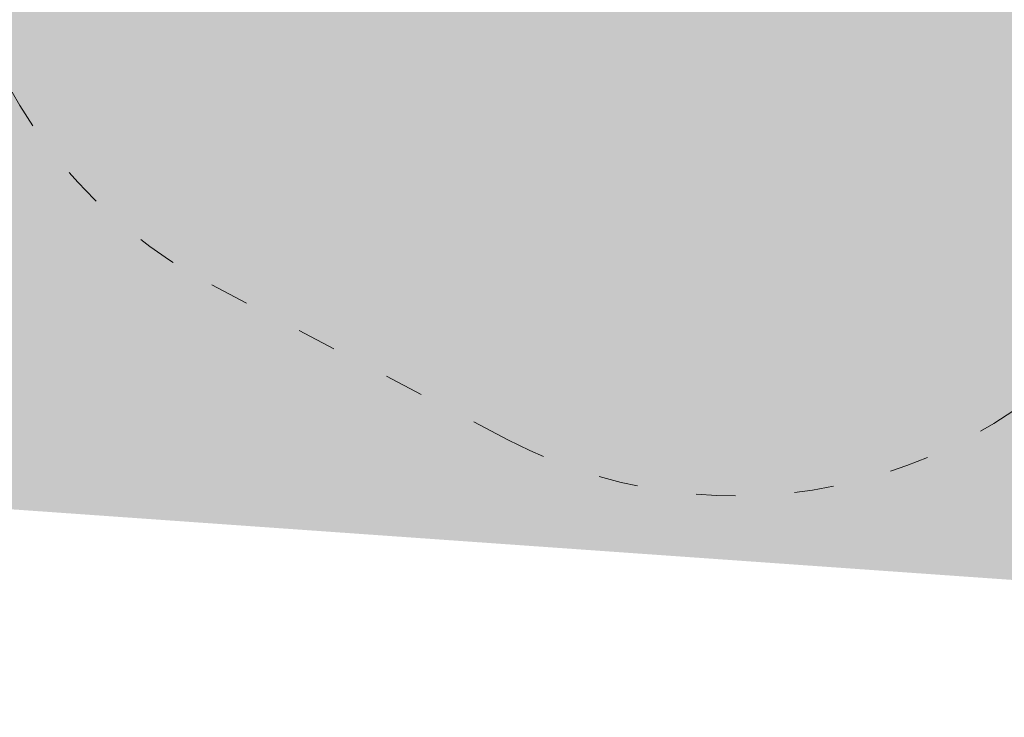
# Model space of a CAD drawing. Header units: inches. Extents: x -433 to 341, y -109 to 237.
# Tile 175 of 256: x -34.3 to -31.3, y 11.29 to 13.41. Entities that reach past the tile are written whole.
import ezdxf

# ---------------------------------------------------------------- set-up
doc = ezdxf.new("R2010")
doc.units = ezdxf.units.IN
doc.header["$MEASUREMENT"] = 0
doc.linetypes.add('ACAD_ISO03W100', pattern=[30, 12, -18])
for name, color, linetype, lineweight in [('1_mata', 7, 'Continuous', 5), ('1_projektowane', 7, 'Continuous', 5), ('1_trawa', 82, 'Continuous', 5), ('strefa', 7, 'ACAD_ISO03W100', 5)]:
    doc.layers.add(name, color=color, linetype=linetype, lineweight=lineweight)
picture_1 = doc.add_image_def('image1.jpg', size_in_pixel=(9921, 7015))

# ---------------------------------------------------------------- blocks, each defined once
blk = doc.blocks.new('kdkdkdkddk')
at = {"layer": 'strefa', "color": 0, "ltscale": 0.01}
blk.add_lwpolyline([(90.9608, -3.6515, 0.414214), (92.4608, -2.1515), (92.4608, -1.1341, 0.414214), (90.9608, 0.3659), (89.2602, 0.3659, 0.414214), (87.7602, -1.1341), (87.7602, -2.1515, 0.414214), (89.2602, -3.6515)], format="xyb", close=True, dxfattribs=at)

msp = doc.modelspace()

# ---------------------------------------------------------------- hatches: boundary and pattern name
at = {"layer": '1_trawa'}
h = msp.add_hatch(dxfattribs=at)
h.set_pattern_fill('GRASS', color=256, scale=0.5)
h.paths.add_polyline_path([(-17.6358, 46.0021), (-19.6193, 34.3585), (-19.5606, 34.3585), (-19.9064, 32.7514), (-16.1696, 32.1178), (-16.5674, 33.4722), (-13.689, 34.3177), (-13.5069, 36.9465), (-14.9798, 37.2304), (-14.0334, 42.1401), (-11.0876, 41.5722), (-12.034, 36.6626), (-13.5069, 36.9465), (-13.689, 34.3177), (-13.6157, 34.0681), (-13.172, 32.5577), (-10.9198, 33.1037), (-7.7465, 33.2189), (-7.9544, 34.7997), (-6.4609, 34.9223), (-4.6634, 43.6288), (-12.4655, 45.1889)])
h.paths.add_polyline_path([(-19.9064, 32.7514), (-20.7685, 28.2246), (-14.0472, 27.0189), (-7.5288, 28.8347), (-7.3746, 28.8692), (-7.5144, 30.1563), (-7.687, 33.2267), (-10.9198, 33.1037), (-13.172, 32.5577), (-11.998, 28.5609), (-14.8763, 27.7154), (-16.1696, 32.1178)])
h.paths.add_polyline_path([(-7.9067, 12.4075), (-6.8863, 20.6073), (-19.7709, 21.5558), (-19.6396, 24.1561), (-26.3777, 24.533), (-26.6902, 18.9399), (-26.1417, 18.9093), (-26.0918, 18.9066), (-26.1731, 17.411), (-20.683, 17.0688), (-20.4224, 19.5543), (-14.2477, 19.2738), (-14.619, 13.3328)])
h.paths.add_polyline_path([(-26.5965, 20.6175), (-39.1407, 21.1882), (-39.6217, 12.2972), (-29.4944, 11.5827), (-29.0351, 19.1059), (-32.4008, 19.3045), (-32.5636, 16.3089), (-34.5607, 16.4175), (-34.6421, 14.9197), (-38.6362, 15.1368), (-38.2516, 19.6496), (-26.6876, 18.9412)])

# ---------------------------------------------------------------- block references
at = {"layer": '1_projektowane', "rotation": 62.38733865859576}
msp.add_blockref('kdkdkdkddk', (-75.394, -64.6325), dxfattribs=at)

# ---------------------------------------------------------------- pictures from other files: only their frames are drawn
at = {"layer": '1_mata'}
image = msp.add_image(picture_1, insert=(46.7118, -108.6544), size_in_units=(210.5211, 148.8565), rotation=90, dxfattribs=dict(at, fade=30))
image.dxf.flags = 7

doc.saveas('drawing.dxf')
